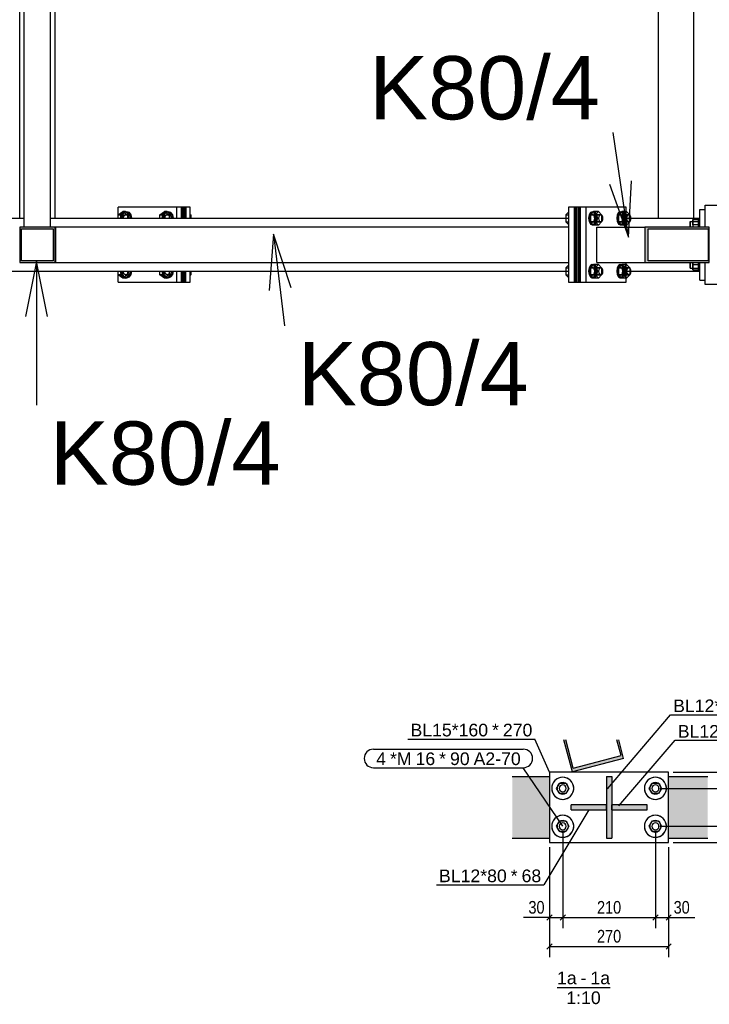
# Model space of a CAD drawing. Header units: millimetres. Extents: x -32861 to 254386, y 0 to 15445.
# Tile 54 of 67: x 195743 to 197306, y 44 to 2275. Entities that reach past the tile are written whole.
import ezdxf

# ---------------------------------------------------------------- set-up
doc = ezdxf.new("R2010")
doc.units = ezdxf.units.MM
doc.styles.add('Arial', font='ARIAL.TTF', dxfattribs={"height": 0.2})
doc.styles.add('Arial Narrow', font='ARIALN.TTF', dxfattribs={"height": 0.2})

# ---------------------------------------------------------------- blocks, each defined once
blk = doc.blocks.new('Unknown-26 - 34778')
at = {"color": 5}
blk.add_line((196960.8, 82.5), (197081.1, 82.5), dxfattribs=at)
at = {"color": 5, "style": 'Arial'}
for s, height, p in [('1a', 28.65, (196960.8, 90)), ('1a', 28.65, (197036.6, 90)), ('-', 28.7, (197014.3, 90)), ('1:10', 28.65, (196982, 45))]:
    blk.add_text(s, height=height, dxfattribs=at).set_placement(p)
blk = doc.blocks.new('Part-32143 - 31073')
at = {"color": 7}
for p, q in [((195743.3, 1825.3), (195743.3, 3845.3)), ((195823.3, 1825.3), (195823.3, 3845.3))]:
    blk.add_line(p, q, dxfattribs=at)
blk = doc.blocks.new('Bolt-31174 - 31073')
at = {"color": 7}
for p, q in [((196986.5, 1839.4), (196980.7, 1833.1)), ((196980.7, 1833.1), (196986.5, 1833.1)), ((196980.7, 1833.1), (196980.7, 1817.5)), ((197033.6, 1832.8), (197032.5, 1825.3)), ((197036.5, 1838.3), (197033.6, 1832.8)), ((197035.7, 1828.2), (197036.4, 1830.9)), ((197035.9, 1825.3), (197036.9, 1832.8)), ((197036.4, 1830.9), (197037.5, 1833)), ((197040.4, 1840.3), (197036.5, 1838.3)), ((197043.8, 1840.9), (197036.7, 1833.1)), ((197036.7, 1833.1), (197047.7, 1833.1)), ((197036.7, 1833.1), (197036.7, 1817.5)), ((197036.9, 1832.8), (197039.9, 1838.3)), ((197037.5, 1833), (197038.9, 1834.3)), ((197038.9, 1834.3), (197040.4, 1834.8)), ((197039.9, 1838.3), (197043.8, 1840.3)), ((197044.4, 1838.3), (197040.4, 1840.3)), ((197040.4, 1840.3), (197043.8, 1840.3)), ((197040.4, 1834.8), (197042, 1834.3)), ((197040.4, 1833.3), (197059.9, 1833.3)), ((197042, 1834.3), (197043.4, 1833)), ((197043.4, 1833), (197044.5, 1830.9)), ((197054.9, 1840.9), (197043.8, 1840.9)), ((197051, 1833.1), (197043.8, 1840.9)), ((197043.8, 1840.3), (197047.8, 1838.3)), ((197047.3, 1832.8), (197044.4, 1838.3)), ((197044.5, 1830.9), (197045.2, 1828.2)), ((197048.4, 1825.3), (197047.3, 1832.8)), ((197054.9, 1840.9), (197047.7, 1833.1)), ((197047.7, 1833.1), (197047.7, 1817.5)), ((197047.8, 1838.3), (197050.7, 1832.8)), ((197050.7, 1832.8), (197051.8, 1825.3)), ((197062, 1833.1), (197051, 1833.1)), ((197051, 1817.5), (197051, 1833.1)), ((197054.9, 1840.9), (197062, 1833.1)), ((197055.7, 1825.3), (197056.3, 1829.3)), ((197056.3, 1829.3), (197057.8, 1832.2)), ((197057.8, 1832.2), (197059.9, 1833.3)), ((197059.9, 1833.3), (197062.1, 1832.2)), ((197062, 1833.1), (197062, 1817.5)), ((197062.1, 1832.2), (197063.6, 1829.3)), ((197063.6, 1829.3), (197064.2, 1825.3)), ((197097.1, 1832.8), (197096, 1825.3)), ((197100, 1838.3), (197097.1, 1832.8)), ((197099.2, 1828.2), (197099.9, 1830.9)), ((197099.4, 1825.3), (197100.5, 1832.8)), ((197099.9, 1830.9), (197101, 1833)), ((197104, 1840.3), (197100, 1838.3)), ((197107.4, 1840.9), (197100.2, 1833.1)), ((197100.2, 1833.1), (197111.3, 1833.1)), ((197100.2, 1833.1), (197100.2, 1817.5)), ((197100.5, 1832.8), (197103.4, 1838.3)), ((197101, 1833), (197102.4, 1834.3)), ((197102.4, 1834.3), (197104, 1834.8)), ((197103.4, 1838.3), (197107.4, 1840.3)), ((197108, 1838.3), (197104, 1840.3)), ((197104, 1840.3), (197107.4, 1840.3)), ((197104, 1834.8), (197105.5, 1834.3)), ((197104, 1833.3), (197123.5, 1833.3)), ((197105.5, 1834.3), (197107, 1833)), ((197107, 1833), (197108.1, 1830.9)), ((197118.4, 1840.9), (197107.4, 1840.9)), ((197114.5, 1833.1), (197107.4, 1840.9)), ((197107.4, 1840.3), (197111.4, 1838.3)), ((197110.9, 1832.8), (197108, 1838.3)), ((197108.1, 1830.9), (197108.8, 1828.2)), ((197111.9, 1825.3), (197110.9, 1832.8)), ((197118.4, 1840.9), (197111.3, 1833.1)), ((197111.3, 1833.1), (197111.3, 1817.5)), ((197111.4, 1838.3), (197114.3, 1832.8)), ((197114.3, 1832.8), (197115.3, 1825.3)), ((197125.6, 1833.1), (197114.5, 1833.1)), ((197114.5, 1817.5), (197114.5, 1833.1)), ((197118.4, 1840.9), (197125.6, 1833.1)), ((197119.3, 1825.3), (197119.8, 1829.3)), ((197119.8, 1829.3), (197121.4, 1832.2)), ((197121.4, 1832.2), (197123.5, 1833.3)), ((197123.5, 1833.3), (197125.6, 1832.2)), ((197125.6, 1833.1), (197125.6, 1817.5)), ((197125.6, 1832.2), (197127.2, 1829.3)), ((197127.2, 1829.3), (197127.7, 1825.3)), ((196980.7, 1817.5), (196986.5, 1817.5)), ((196980.7, 1817.5), (196986.5, 1811.2)), ((197032.5, 1825.3), (197033.6, 1817.8)), ((197033.6, 1817.8), (197036.5, 1812.3)), ((197035.4, 1825.3), (197035.7, 1828.2)), ((197035.7, 1822.3), (197035.4, 1825.3)), ((197036.4, 1819.7), (197035.7, 1822.3)), ((197036.9, 1817.8), (197035.9, 1825.3)), ((197037.5, 1817.6), (197036.4, 1819.7)), ((197036.5, 1812.3), (197040.4, 1810.3)), ((197047.7, 1817.5), (197036.7, 1817.5)), ((197036.7, 1817.5), (197043.8, 1809.7)), ((197039.9, 1812.3), (197036.9, 1817.8)), ((197038.9, 1816.2), (197037.5, 1817.6)), ((197040.4, 1815.8), (197038.9, 1816.2)), ((197043.8, 1810.3), (197039.9, 1812.3)), ((197040.4, 1817.3), (197059.9, 1817.3)), ((197042, 1816.2), (197040.4, 1815.8)), ((197040.4, 1810.3), (197044.4, 1812.3)), ((197040.4, 1810.3), (197043.8, 1810.3)), ((197043.4, 1817.6), (197042, 1816.2)), ((197044.5, 1819.7), (197043.4, 1817.6)), ((197043.8, 1809.7), (197051, 1817.5)), ((197047.8, 1812.3), (197043.8, 1810.3)), ((197054.9, 1809.7), (197043.8, 1809.7)), ((197044.4, 1812.3), (197047.3, 1817.8)), ((197045.2, 1822.3), (197044.5, 1819.7)), ((197045.2, 1828.2), (197045.5, 1825.3)), ((197045.5, 1825.3), (197045.2, 1822.3)), ((197047.3, 1817.8), (197048.4, 1825.3)), ((197054.9, 1809.7), (197047.7, 1817.5)), ((197050.7, 1817.8), (197047.8, 1812.3)), ((197051.8, 1825.3), (197050.7, 1817.8)), ((197062, 1817.5), (197051, 1817.5)), ((197062, 1817.5), (197054.9, 1809.7)), ((197056.3, 1821.3), (197055.7, 1825.3)), ((197057.8, 1818.4), (197056.3, 1821.3)), ((197059.9, 1817.3), (197057.8, 1818.4)), ((197062.1, 1818.4), (197059.9, 1817.3)), ((197063.6, 1821.3), (197062.1, 1818.4)), ((197064.2, 1825.3), (197063.6, 1821.3)), ((197096, 1825.3), (197097.1, 1817.8)), ((197097.1, 1817.8), (197100, 1812.3)), ((197099, 1825.3), (197099.2, 1828.2)), ((197099.2, 1822.3), (197099, 1825.3)), ((197099.9, 1819.7), (197099.2, 1822.3)), ((197100.5, 1817.8), (197099.4, 1825.3)), ((197101, 1817.6), (197099.9, 1819.7)), ((197100, 1812.3), (197104, 1810.3)), ((197111.3, 1817.5), (197100.2, 1817.5)), ((197100.2, 1817.5), (197107.4, 1809.7)), ((197103.4, 1812.3), (197100.5, 1817.8)), ((197102.4, 1816.2), (197101, 1817.6)), ((197104, 1815.8), (197102.4, 1816.2)), ((197107.4, 1810.3), (197103.4, 1812.3)), ((197104, 1817.3), (197123.5, 1817.3)), ((197105.5, 1816.2), (197104, 1815.8)), ((197104, 1810.3), (197108, 1812.3)), ((197104, 1810.3), (197107.4, 1810.3)), ((197107, 1817.6), (197105.5, 1816.2)), ((197108.1, 1819.7), (197107, 1817.6)), ((197107.4, 1809.7), (197114.5, 1817.5)), ((197111.4, 1812.3), (197107.4, 1810.3)), ((197118.4, 1809.7), (197107.4, 1809.7)), ((197108, 1812.3), (197110.9, 1817.8)), ((197108.8, 1822.3), (197108.1, 1819.7)), ((197108.8, 1828.2), (197109, 1825.3)), ((197109, 1825.3), (197108.8, 1822.3)), ((197110.9, 1817.8), (197111.9, 1825.3)), ((197118.4, 1809.7), (197111.3, 1817.5)), ((197114.3, 1817.8), (197111.4, 1812.3)), ((197115.3, 1825.3), (197114.3, 1817.8)), ((197125.6, 1817.5), (197114.5, 1817.5)), ((197125.6, 1817.5), (197118.4, 1809.7)), ((197119.8, 1821.3), (197119.3, 1825.3)), ((197121.4, 1818.4), (197119.8, 1821.3)), ((197123.5, 1817.3), (197121.4, 1818.4)), ((197125.6, 1818.4), (197123.5, 1817.3)), ((197127.2, 1821.3), (197125.6, 1818.4)), ((197127.7, 1825.3), (197127.2, 1821.3)), ((196986.5, 1719.4), (196980.7, 1713.1)), ((197036.5, 1718.3), (197033.6, 1712.8)), ((197040.4, 1720.3), (197036.5, 1718.3)), ((197043.8, 1720.9), (197036.7, 1713.1)), ((197036.9, 1712.8), (197039.9, 1718.3)), ((197039.9, 1718.3), (197043.8, 1720.3)), ((197044.4, 1718.3), (197040.4, 1720.3)), ((197040.4, 1720.3), (197043.8, 1720.3)), ((197054.9, 1720.9), (197043.8, 1720.9)), ((197051, 1713.1), (197043.8, 1720.9)), ((197043.8, 1720.3), (197047.8, 1718.3)), ((197047.3, 1712.8), (197044.4, 1718.3)), ((197054.9, 1720.9), (197047.7, 1713.1)), ((197047.8, 1718.3), (197050.7, 1712.8)), ((197054.9, 1720.9), (197062, 1713.1)), ((197100, 1718.3), (197097.1, 1712.8)), ((197104, 1720.3), (197100, 1718.3)), ((197107.4, 1720.9), (197100.2, 1713.1)), ((197100.5, 1712.8), (197103.4, 1718.3)), ((197103.4, 1718.3), (197107.4, 1720.3)), ((197108, 1718.3), (197104, 1720.3)), ((197104, 1720.3), (197107.4, 1720.3)), ((197118.4, 1720.9), (197107.4, 1720.9)), ((197114.5, 1713.1), (197107.4, 1720.9)), ((197107.4, 1720.3), (197111.4, 1718.3)), ((197110.9, 1712.8), (197108, 1718.3)), ((197118.4, 1720.9), (197111.3, 1713.1)), ((197111.4, 1718.3), (197114.3, 1712.8)), ((197118.4, 1720.9), (197125.6, 1713.1)), ((196980.7, 1713.1), (196986.5, 1713.1)), ((196980.7, 1713.1), (196980.7, 1697.5)), ((196980.7, 1697.5), (196986.5, 1697.5)), ((196980.7, 1697.5), (196986.5, 1691.2)), ((197033.6, 1712.8), (197032.5, 1705.3)), ((197032.5, 1705.3), (197033.6, 1697.8)), ((197033.6, 1697.8), (197036.5, 1692.3)), ((197035.4, 1705.3), (197035.7, 1708.2)), ((197035.7, 1702.3), (197035.4, 1705.3)), ((197035.7, 1708.2), (197036.4, 1710.9)), ((197036.4, 1699.7), (197035.7, 1702.3)), ((197035.9, 1705.3), (197036.9, 1712.8)), ((197036.9, 1697.8), (197035.9, 1705.3)), ((197036.4, 1710.9), (197037.5, 1713)), ((197037.5, 1697.6), (197036.4, 1699.7)), ((197036.7, 1713.1), (197047.7, 1713.1)), ((197036.7, 1713.1), (197036.7, 1697.5)), ((197047.7, 1697.5), (197036.7, 1697.5)), ((197036.7, 1697.5), (197043.8, 1689.7)), ((197039.9, 1692.3), (197036.9, 1697.8)), ((197037.5, 1713), (197038.9, 1714.3)), ((197038.9, 1696.2), (197037.5, 1697.6)), ((197038.9, 1714.3), (197040.4, 1714.8)), ((197040.4, 1695.8), (197038.9, 1696.2)), ((197040.4, 1714.8), (197042, 1714.3)), ((197040.4, 1713.3), (197059.9, 1713.3)), ((197040.4, 1697.3), (197059.9, 1697.3)), ((197042, 1696.2), (197040.4, 1695.8)), ((197042, 1714.3), (197043.4, 1713)), ((197043.4, 1697.6), (197042, 1696.2)), ((197043.4, 1713), (197044.5, 1710.9)), ((197044.5, 1699.7), (197043.4, 1697.6)), ((197043.8, 1689.7), (197051, 1697.5)), ((197044.4, 1692.3), (197047.3, 1697.8)), ((197044.5, 1710.9), (197045.2, 1708.2)), ((197045.2, 1702.3), (197044.5, 1699.7)), ((197045.2, 1708.2), (197045.5, 1705.3)), ((197045.5, 1705.3), (197045.2, 1702.3)), ((197048.4, 1705.3), (197047.3, 1712.8)), ((197047.3, 1697.8), (197048.4, 1705.3)), ((197047.7, 1713.1), (197047.7, 1697.5)), ((197054.9, 1689.7), (197047.7, 1697.5)), ((197050.7, 1697.8), (197047.8, 1692.3)), ((197050.7, 1712.8), (197051.8, 1705.3)), ((197051.8, 1705.3), (197050.7, 1697.8)), ((197062, 1713.1), (197051, 1713.1)), ((197051, 1697.5), (197051, 1713.1)), ((197062, 1697.5), (197051, 1697.5)), ((197062, 1697.5), (197054.9, 1689.7)), ((197055.7, 1705.3), (197056.3, 1709.3)), ((197056.3, 1701.3), (197055.7, 1705.3)), ((197056.3, 1709.3), (197057.8, 1712.2)), ((197057.8, 1698.4), (197056.3, 1701.3)), ((197057.8, 1712.2), (197059.9, 1713.3)), ((197059.9, 1697.3), (197057.8, 1698.4)), ((197059.9, 1713.3), (197062.1, 1712.2)), ((197062.1, 1698.4), (197059.9, 1697.3)), ((197062, 1713.1), (197062, 1697.5)), ((197062.1, 1712.2), (197063.6, 1709.3)), ((197063.6, 1701.3), (197062.1, 1698.4)), ((197063.6, 1709.3), (197064.2, 1705.3)), ((197064.2, 1705.3), (197063.6, 1701.3)), ((197097.1, 1712.8), (197096, 1705.3)), ((197096, 1705.3), (197097.1, 1697.8)), ((197097.1, 1697.8), (197100, 1692.3)), ((197099, 1705.3), (197099.2, 1708.2)), ((197099.2, 1702.3), (197099, 1705.3)), ((197099.2, 1708.2), (197099.9, 1710.9)), ((197099.9, 1699.7), (197099.2, 1702.3)), ((197099.4, 1705.3), (197100.5, 1712.8)), ((197100.5, 1697.8), (197099.4, 1705.3)), ((197099.9, 1710.9), (197101, 1713)), ((197101, 1697.6), (197099.9, 1699.7)), ((197100.2, 1713.1), (197111.3, 1713.1)), ((197100.2, 1713.1), (197100.2, 1697.5)), ((197111.3, 1697.5), (197100.2, 1697.5)), ((197100.2, 1697.5), (197107.4, 1689.7)), ((197103.4, 1692.3), (197100.5, 1697.8)), ((197101, 1713), (197102.4, 1714.3)), ((197102.4, 1696.2), (197101, 1697.6)), ((197102.4, 1714.3), (197104, 1714.8)), ((197104, 1695.8), (197102.4, 1696.2)), ((197104, 1714.8), (197105.5, 1714.3)), ((197104, 1713.3), (197123.5, 1713.3)), ((197104, 1697.3), (197123.5, 1697.3)), ((197105.5, 1696.2), (197104, 1695.8)), ((197105.5, 1714.3), (197107, 1713)), ((197107, 1697.6), (197105.5, 1696.2)), ((197107, 1713), (197108.1, 1710.9)), ((197108.1, 1699.7), (197107, 1697.6)), ((197107.4, 1689.7), (197114.5, 1697.5)), ((197108, 1692.3), (197110.9, 1697.8)), ((197108.1, 1710.9), (197108.8, 1708.2)), ((197108.8, 1702.3), (197108.1, 1699.7)), ((197108.8, 1708.2), (197109, 1705.3)), ((197109, 1705.3), (197108.8, 1702.3)), ((197111.9, 1705.3), (197110.9, 1712.8)), ((197110.9, 1697.8), (197111.9, 1705.3)), ((197111.3, 1713.1), (197111.3, 1697.5)), ((197118.4, 1689.7), (197111.3, 1697.5)), ((197114.3, 1697.8), (197111.4, 1692.3)), ((197114.3, 1712.8), (197115.3, 1705.3)), ((197115.3, 1705.3), (197114.3, 1697.8)), ((197125.6, 1713.1), (197114.5, 1713.1)), ((197114.5, 1697.5), (197114.5, 1713.1)), ((197125.6, 1697.5), (197114.5, 1697.5)), ((197125.6, 1697.5), (197118.4, 1689.7)), ((197119.3, 1705.3), (197119.8, 1709.3)), ((197119.8, 1701.3), (197119.3, 1705.3)), ((197119.8, 1709.3), (197121.4, 1712.2)), ((197121.4, 1698.4), (197119.8, 1701.3)), ((197121.4, 1712.2), (197123.5, 1713.3)), ((197123.5, 1697.3), (197121.4, 1698.4)), ((197123.5, 1713.3), (197125.6, 1712.2)), ((197125.6, 1698.4), (197123.5, 1697.3)), ((197125.6, 1713.1), (197125.6, 1697.5)), ((197125.6, 1712.2), (197127.2, 1709.3)), ((197127.2, 1701.3), (197125.6, 1698.4)), ((197127.2, 1709.3), (197127.7, 1705.3)), ((197127.7, 1705.3), (197127.2, 1701.3)), ((197036.5, 1692.3), (197040.4, 1690.3)), ((197043.8, 1690.3), (197039.9, 1692.3)), ((197040.4, 1690.3), (197044.4, 1692.3)), ((197040.4, 1690.3), (197043.8, 1690.3)), ((197047.8, 1692.3), (197043.8, 1690.3)), ((197054.9, 1689.7), (197043.8, 1689.7)), ((197100, 1692.3), (197104, 1690.3)), ((197107.4, 1690.3), (197103.4, 1692.3)), ((197104, 1690.3), (197108, 1692.3)), ((197104, 1690.3), (197107.4, 1690.3)), ((197111.4, 1692.3), (197107.4, 1690.3)), ((197118.4, 1689.7), (197107.4, 1689.7))]:
    blk.add_line(p, q, dxfattribs=at)
blk = doc.blocks.new('Part-31194 - 31073')
at = {"color": 7}
for p, q in [((197117.2, 1850.3), (197013.6, 1850.3)), ((197013.6, 1850.3), (197013.6, 1680.3)), ((197027.2, 1680.3), (197027.2, 1850.3)), ((197117.2, 1805.3), (197117.2, 1850.3)), ((197117.2, 1680.3), (197117.2, 1725.3)), ((197013.6, 1680.3), (197117.2, 1680.3))]:
    blk.add_line(p, q, dxfattribs=at)
blk = doc.blocks.new('Part-31197 - 31073')
at = {"color": 7}
for p, q in [((197000.1, 1850.3), (196986.5, 1850.3)), ((196986.5, 1850.3), (196986.5, 1680.3)), ((197000.1, 1680.3), (197000.1, 1850.3)), ((196986.5, 1680.3), (197000.1, 1680.3))]:
    blk.add_line(p, q, dxfattribs=at)
blk = doc.blocks.new('Part-31203 - 31073')
h = blk.add_hatch(color=6)
h.paths.add_polyline_path([(197305.5, 1805.3), (197159.8, 1805.3), (197159.8, 1725.3), (197305.5, 1725.3)])
h.paths.add_polyline_path([(197167.4, 1729.3), (197167.4, 1801.3), (197303.3, 1801.3), (197303.3, 1729.3)])
at = {"color": 7}
for p, q in [((197051, 1725.3), (197051, 1805.3)), ((197051, 1805.3), (197159.8, 1805.3)), ((197305.5, 1805.3), (197159.8, 1805.3)), ((197159.8, 1805.3), (197159.8, 1725.3)), ((197167.4, 1729.3), (197167.4, 1801.3)), ((197167.4, 1801.3), (197303.3, 1801.3)), ((197303.3, 1801.3), (197303.3, 1729.3)), ((197305.5, 1725.3), (197305.5, 1805.3)), ((197305.5, 1805.3), (197305.5, 1805.3)), ((197305.5, 1725.3), (197305.5, 1805.3)), ((197051, 1725.3), (197159.8, 1725.3)), ((197159.8, 1725.3), (197305.5, 1725.3)), ((197303.3, 1729.3), (197167.4, 1729.3)), ((197305.5, 1725.3), (197305.5, 1725.3))]:
    blk.add_line(p, q, dxfattribs=at)
blk = doc.blocks.new('Part-31870 - 31073')
h = blk.add_hatch(color=6)
h.paths.add_polyline_path([(195813.3, 2779.4), (195753.3, 2779.4), (195753.3, 2691.5), (195813.3, 2691.5)])
h.paths.add_polyline_path([(195757.3, 2697.4), (195757.3, 2773.5), (195809.3, 2773.5), (195809.3, 2697.4)])
at = {"color": 7}
for p, q in [((195753.3, 2691.5), (195753.3, 2779.4)), ((195813.3, 2779.4), (195753.3, 2779.4)), ((195757.3, 2697.4), (195757.3, 2773.5)), ((195757.3, 2773.5), (195809.3, 2773.5)), ((195809.3, 2773.5), (195809.3, 2697.4)), ((195813.3, 2691.5), (195813.3, 2779.4)), ((195753.3, 1806.3), (195753.3, 2691.5)), ((195753.3, 2691.5), (195813.3, 2691.5)), ((195809.3, 2697.4), (195757.3, 2697.4)), ((195813.3, 1806.3), (195813.3, 2691.5)), ((195753.3, 1806.3), (195813.3, 1806.3))]:
    blk.add_line(p, q, dxfattribs=at)
blk = doc.blocks.new('Part-31251 - 31073')
at = {"color": 7}
for p, q in [((197296.9, 1855.3), (197476.9, 1855.3)), ((197296.9, 1805.3), (197296.9, 1855.3)), ((197476.9, 1855.3), (197477.1, 1855.3)), ((197476.9, 1805.3), (197476.9, 1855.3)), ((197477.1, 1805.3), (197477.1, 1855.3)), ((197296.9, 1675.3), (197296.9, 1725.3)), ((197476.9, 1675.3), (197476.9, 1725.3)), ((197477.1, 1675.3), (197477.1, 1725.3)), ((197476.9, 1675.3), (197296.9, 1675.3)), ((197476.9, 1675.3), (197477.1, 1675.3))]:
    blk.add_line(p, q, dxfattribs=at)
blk = doc.blocks.new('Part-31330 - 31073')
at = {"color": 7}
for p, q in [((197004.3, 1850.3), (197000.1, 1850.3)), ((197000.1, 1850.3), (197000.1, 1680.3)), ((197004.3, 1680.3), (197004.3, 1850.3)), ((197000.1, 1680.3), (197004.3, 1680.3))]:
    blk.add_line(p, q, dxfattribs=at)
blk = doc.blocks.new('Part-31345 - 31073')
at = {"color": 7}
for p, q in [((197008.5, 1850.3), (197004.3, 1850.3)), ((197004.3, 1850.3), (197004.3, 1680.3)), ((197008.5, 1680.3), (197008.5, 1850.3)), ((197004.3, 1680.3), (197008.5, 1680.3))]:
    blk.add_line(p, q, dxfattribs=at)
blk = doc.blocks.new('Part-31350 - 31073')
at = {"color": 7}
for p, q in [((197013.6, 1850.3), (197008.5, 1850.3)), ((197008.5, 1850.3), (197008.5, 1680.3)), ((197012.8, 1680.3), (197012.8, 1850.3)), ((197008.5, 1680.3), (197013.6, 1680.3))]:
    blk.add_line(p, q, dxfattribs=at)
blk = doc.blocks.new('Part-31395 - 31073')
at = {"color": 7}
for p, q in [((196112.7, 1850.3), (196109.6, 1850.3)), ((196109.6, 1825.3), (196109.6, 1850.3)), ((196112.7, 1825.3), (196112.7, 1850.3)), ((196109.6, 1680.3), (196109.6, 1705.3)), ((196112.7, 1680.3), (196112.7, 1705.3)), ((196109.6, 1680.3), (196112.7, 1680.3))]:
    blk.add_line(p, q, dxfattribs=at)
blk = doc.blocks.new('Part-31425 - 31073')
at = {"color": 7}
for p, q in [((196118.9, 1850.3), (196115.8, 1850.3)), ((196115.8, 1825.3), (196115.8, 1850.3)), ((196118.9, 1825.3), (196118.9, 1850.3)), ((196115.8, 1680.3), (196115.8, 1705.3)), ((196118.9, 1680.3), (196118.9, 1705.3)), ((196115.8, 1680.3), (196118.9, 1680.3))]:
    blk.add_line(p, q, dxfattribs=at)
blk = doc.blocks.new('Part-31430 - 31073')
at = {"color": 7}
for p, q in [((196115.8, 1850.3), (196112.7, 1850.3)), ((196112.7, 1825.3), (196112.7, 1850.3)), ((196115.8, 1825.3), (196115.8, 1850.3)), ((196112.7, 1680.3), (196112.7, 1705.3)), ((196115.8, 1680.3), (196115.8, 1705.3)), ((196112.7, 1680.3), (196115.8, 1680.3))]:
    blk.add_line(p, q, dxfattribs=at)
blk = doc.blocks.new('Part-31531 - 31073')
at = {"color": 7}
for p, q in [((196986.5, 1805.3), (195824.3, 1805.3)), ((195824.3, 1805.3), (195824.3, 1725.3)), ((195824.3, 1725.3), (196986.5, 1725.3))]:
    blk.add_line(p, q, dxfattribs=at)
blk = doc.blocks.new('Part-31692 - 31073')
at = {"color": 7}
for p, q in [((197284.2, 1845.3), (197296.9, 1845.3)), ((197284.2, 1805.3), (197284.2, 1845.3)), ((197284.2, 1685.3), (197284.2, 1725.3)), ((197284.2, 1685.3), (197296.9, 1685.3))]:
    blk.add_line(p, q, dxfattribs=at)
blk = doc.blocks.new('Bolt-31700 - 31073')
at = {"color": 7}
for p, q in [((197262.6, 1814.3), (197262.5, 1810.3)), ((197262.5, 1810.3), (197262.6, 1806.3)), ((197262.7, 1817.2), (197262.6, 1818.3)), ((197262.6, 1818.3), (197262.6, 1817.2)), ((197262.6, 1818.3), (197284.2, 1818.3)), ((197262.6, 1817.2), (197262.6, 1814.3)), ((197262.7, 1814.3), (197262.7, 1817.2)), ((197262.7, 1810.3), (197262.7, 1814.3)), ((197262.7, 1806.3), (197262.7, 1810.3)), ((197268.5, 1810.3), (197268.6, 1822.3)), ((197281.8, 1810.3), (197268.5, 1810.3)), ((197268.5, 1810.3), (197268.5, 1805.3)), ((197268.6, 1822.3), (197268.7, 1822.3)), ((197268.6, 1822.3), (197281.7, 1822.3)), ((197268.7, 1822.3), (197268.8, 1810.3)), ((197268.8, 1810.3), (197268.8, 1805.3)), ((197281.6, 1825.3), (197281.5, 1823.3)), ((197281.5, 1823.3), (197281.5, 1817.8)), ((197281.5, 1810.3), (197281.6, 1822.3)), ((197281.5, 1817.8), (197281.5, 1810.3)), ((197281.5, 1810.3), (197281.5, 1805.3)), ((197281.5, 1805.3), (197281.5, 1810.3)), ((197281.7, 1823.3), (197281.6, 1825.3)), ((197281.6, 1825.3), (197284.2, 1825.3)), ((197281.8, 1817.8), (197281.7, 1823.3)), ((197281.7, 1822.3), (197281.8, 1810.3)), ((197281.8, 1810.3), (197281.8, 1817.8)), ((197281.8, 1805.3), (197281.8, 1810.3)), ((197281.8, 1810.3), (197281.8, 1805.3)), ((197262.6, 1806.3), (197262.6, 1805.3)), ((197262.7, 1805.3), (197262.7, 1806.3)), ((197262.6, 1724.3), (197262.5, 1720.3)), ((197262.5, 1720.3), (197262.6, 1716.3)), ((197262.6, 1724.3), (197262.6, 1725.3)), ((197262.7, 1724.3), (197262.7, 1725.3)), ((197262.7, 1720.3), (197262.7, 1724.3)), ((197262.7, 1716.3), (197262.7, 1720.3)), ((197268.5, 1720.3), (197268.5, 1725.3)), ((197268.5, 1720.3), (197281.8, 1720.3)), ((197268.6, 1708.3), (197268.5, 1720.3)), ((197268.8, 1720.3), (197268.7, 1708.3)), ((197268.8, 1725.3), (197268.8, 1720.3)), ((197281.5, 1725.3), (197281.5, 1720.3)), ((197281.5, 1720.3), (197281.5, 1725.3)), ((197281.5, 1720.3), (197281.5, 1712.8)), ((197281.6, 1708.3), (197281.5, 1720.3)), ((197281.8, 1720.3), (197281.7, 1708.3)), ((197281.8, 1720.3), (197281.8, 1725.3)), ((197281.8, 1725.3), (197281.8, 1720.3)), ((197281.8, 1712.8), (197281.8, 1720.3)), ((197262.6, 1716.3), (197262.6, 1713.4)), ((197262.6, 1713.4), (197262.6, 1712.3)), ((197262.6, 1712.3), (197262.7, 1713.4)), ((197262.6, 1712.3), (197284.2, 1712.3)), ((197262.7, 1713.4), (197262.7, 1716.3)), ((197268.7, 1708.3), (197268.6, 1708.3)), ((197268.6, 1708.3), (197281.7, 1708.3)), ((197281.5, 1712.8), (197281.5, 1707.3)), ((197281.5, 1707.3), (197281.6, 1705.3)), ((197281.6, 1705.3), (197281.7, 1707.3)), ((197281.6, 1705.3), (197284.2, 1705.3)), ((197281.7, 1707.3), (197281.8, 1712.8))]:
    blk.add_line(p, q, dxfattribs=at)
blk = doc.blocks.new('Part-31704 - 31073')
at = {"color": 7}
for p, q in [((196109.6, 1850.3), (195966.3, 1850.3)), ((195966.3, 1825.3), (195966.3, 1850.3)), ((196099.6, 1825.3), (196099.6, 1850.3)), ((196109.6, 1825.3), (196109.6, 1850.3)), ((195966.3, 1680.3), (195966.3, 1705.3)), ((196099.6, 1680.3), (196099.6, 1705.3)), ((196109.6, 1680.3), (196109.6, 1705.3)), ((195966.3, 1680.3), (196109.6, 1680.3))]:
    blk.add_line(p, q, dxfattribs=at)
blk = doc.blocks.new('Part-31707 - 31073')
at = {"color": 7}
for p, q in [((196129.4, 1850.3), (196118.9, 1850.3)), ((196119.5, 1850.3), (196119.5, 1825.3)), ((196129.4, 1825.3), (196129.4, 1850.3)), ((196119.5, 1680.3), (196119.5, 1705.3)), ((196129.4, 1680.3), (196129.4, 1705.3)), ((196118.9, 1680.3), (196129.4, 1680.3))]:
    blk.add_line(p, q, dxfattribs=at)
blk = doc.blocks.new('Bolt-31708 - 31073')
at = {"color": 7}
for p, q in [((195966.6, 1833.1), (195977.2, 1840.9)), ((195966.6, 1833.1), (195972.8, 1833.1)), ((195966.6, 1825.3), (195966.6, 1833.1)), ((195971.6, 1825.3), (195973.2, 1832.8)), ((195972.8, 1833.1), (195983.4, 1840.9)), ((195972.8, 1825.3), (195972.8, 1833.1)), ((195973.2, 1832.8), (195977.5, 1838.3)), ((195975.7, 1832.8), (195974.1, 1825.3)), ((195980, 1838.3), (195975.7, 1832.8)), ((195977.1, 1825.3), (195978, 1829.3)), ((195983.4, 1840.9), (195977.2, 1840.9)), ((195977.2, 1840.9), (195987.8, 1833.1)), ((195977.5, 1838.3), (195983.4, 1840.3)), ((195978, 1829.3), (195980.3, 1832.2)), ((195978.8, 1828.2), (195979.9, 1830.9)), ((195979.9, 1830.9), (195981.5, 1833)), ((195985.9, 1840.3), (195980, 1838.3)), ((195980.3, 1832.2), (195983.4, 1833.3)), ((195981.5, 1833), (195983.6, 1834.3)), ((195983.4, 1840.9), (195994, 1833.1)), ((195983.4, 1840.3), (195989.3, 1838.3)), ((195983.4, 1840.3), (195985.9, 1840.3)), ((195983.4, 1833.3), (195986.5, 1832.2)), ((195983.4, 1833.3), (195985.9, 1833.3)), ((195983.6, 1834.3), (195985.9, 1834.8)), ((195991.8, 1838.3), (195985.9, 1840.3)), ((195985.9, 1834.8), (195988.2, 1834.3)), ((195986.5, 1832.2), (195988.8, 1829.3)), ((195987.8, 1833.1), (195994, 1833.1)), ((195987.8, 1833.1), (195987.8, 1825.3)), ((195988.2, 1834.3), (195990.3, 1833)), ((195988.8, 1829.3), (195989.7, 1825.3)), ((195989.3, 1838.3), (195993.6, 1832.8)), ((195990.3, 1833), (195991.9, 1830.9)), ((195996.1, 1832.8), (195991.8, 1838.3)), ((195991.9, 1830.9), (195993, 1828.2)), ((195993.6, 1832.8), (195995.2, 1825.3)), ((195994, 1833.1), (195994, 1825.3)), ((195997.7, 1825.3), (195996.1, 1832.8)), ((196060.8, 1833.1), (196071.3, 1840.9)), ((196060.8, 1833.1), (196067, 1833.1)), ((196060.8, 1825.3), (196060.8, 1833.1)), ((196065.8, 1825.3), (196067.4, 1832.8)), ((196067, 1833.1), (196077.5, 1840.9)), ((196067, 1825.3), (196067, 1833.1)), ((196067.4, 1832.8), (196071.7, 1838.3)), ((196069.8, 1832.8), (196068.3, 1825.3)), ((196074.1, 1838.3), (196069.8, 1832.8)), ((196077.5, 1840.9), (196071.3, 1840.9)), ((196071.3, 1840.9), (196081.9, 1833.1)), ((196071.3, 1825.3), (196072.1, 1829.3)), ((196071.7, 1838.3), (196077.5, 1840.3)), ((196072.1, 1829.3), (196074.4, 1832.2)), ((196072.9, 1828.2), (196074, 1830.9)), ((196074, 1830.9), (196075.6, 1833)), ((196080, 1840.3), (196074.1, 1838.3)), ((196074.4, 1832.2), (196077.5, 1833.3)), ((196075.6, 1833), (196077.7, 1834.3)), ((196077.5, 1840.9), (196088.1, 1833.1)), ((196077.5, 1840.3), (196083.4, 1838.3)), ((196077.5, 1840.3), (196080, 1840.3)), ((196077.5, 1833.3), (196080.7, 1832.2)), ((196077.5, 1833.3), (196080, 1833.3)), ((196077.7, 1834.3), (196080, 1834.8)), ((196085.9, 1838.3), (196080, 1840.3)), ((196080, 1834.8), (196082.3, 1834.3)), ((196080.7, 1832.2), (196083, 1829.3)), ((196081.9, 1833.1), (196088.1, 1833.1)), ((196081.9, 1833.1), (196081.9, 1825.3)), ((196082.3, 1834.3), (196084.4, 1833)), ((196083, 1829.3), (196083.8, 1825.3)), ((196083.4, 1838.3), (196087.7, 1832.8)), ((196084.4, 1833), (196086.1, 1830.9)), ((196090.2, 1832.8), (196085.9, 1838.3)), ((196086.1, 1830.9), (196087.1, 1828.2)), ((196087.7, 1832.8), (196089.3, 1825.3)), ((196088.1, 1833.1), (196088.1, 1825.3)), ((196091.8, 1825.3), (196090.2, 1832.8)), ((196129.4, 1834.2), (196130.9, 1833.1)), ((196129.4, 1833.1), (196130.9, 1833.1)), ((196129.5, 1829.3), (196129.4, 1829.4)), ((196130.3, 1825.3), (196129.5, 1829.3)), ((196130.9, 1833.1), (196130.9, 1825.3)), ((195978.4, 1825.3), (195978.8, 1828.2)), ((195993, 1828.2), (195993.3, 1825.3)), ((196072.6, 1825.3), (196072.9, 1828.2)), ((196087.1, 1828.2), (196087.5, 1825.3)), ((195966.6, 1697.5), (195966.6, 1705.3)), ((195972.8, 1697.5), (195966.6, 1697.5)), ((195977.2, 1689.7), (195966.6, 1697.5)), ((195973.2, 1697.8), (195971.6, 1705.3)), ((195972.8, 1705.3), (195972.8, 1697.5)), ((195972.8, 1697.5), (195983.4, 1689.7)), ((195977.5, 1692.3), (195973.2, 1697.8)), ((195974.1, 1705.3), (195975.7, 1697.8)), ((195975.7, 1697.8), (195980, 1692.3)), ((195978, 1701.3), (195977.1, 1705.3)), ((195987.8, 1697.5), (195977.2, 1689.7)), ((195980.3, 1698.4), (195978, 1701.3)), ((195978.8, 1702.3), (195978.4, 1705.3)), ((195979.9, 1699.7), (195978.8, 1702.3)), ((195981.5, 1697.6), (195979.9, 1699.7)), ((195983.4, 1697.3), (195980.3, 1698.4)), ((195983.6, 1696.2), (195981.5, 1697.6)), ((195986.5, 1698.4), (195983.4, 1697.3)), ((195994, 1697.5), (195983.4, 1689.7)), ((195983.4, 1697.3), (195985.9, 1697.3)), ((195985.9, 1695.8), (195983.6, 1696.2)), ((195988.2, 1696.2), (195985.9, 1695.8)), ((195988.8, 1701.3), (195986.5, 1698.4)), ((195987.8, 1705.3), (195987.8, 1697.5)), ((195987.8, 1697.5), (195994, 1697.5)), ((195990.3, 1697.6), (195988.2, 1696.2)), ((195989.7, 1705.3), (195988.8, 1701.3)), ((195993.6, 1697.8), (195989.3, 1692.3)), ((195991.9, 1699.7), (195990.3, 1697.6)), ((195991.8, 1692.3), (195996.1, 1697.8)), ((195993, 1702.3), (195991.9, 1699.7)), ((195993.3, 1705.3), (195993, 1702.3)), ((195995.2, 1705.3), (195993.6, 1697.8)), ((195994, 1705.3), (195994, 1697.5)), ((195996.1, 1697.8), (195997.7, 1705.3)), ((196060.8, 1697.5), (196060.8, 1705.3)), ((196067, 1697.5), (196060.8, 1697.5)), ((196071.3, 1689.7), (196060.8, 1697.5)), ((196067.4, 1697.8), (196065.8, 1705.3)), ((196067, 1705.3), (196067, 1697.5)), ((196067, 1697.5), (196077.5, 1689.7)), ((196071.7, 1692.3), (196067.4, 1697.8)), ((196068.3, 1705.3), (196069.8, 1697.8)), ((196069.8, 1697.8), (196074.1, 1692.3)), ((196072.1, 1701.3), (196071.3, 1705.3)), ((196081.9, 1697.5), (196071.3, 1689.7)), ((196074.4, 1698.4), (196072.1, 1701.3)), ((196072.9, 1702.3), (196072.6, 1705.3)), ((196074, 1699.7), (196072.9, 1702.3)), ((196075.6, 1697.6), (196074, 1699.7)), ((196077.5, 1697.3), (196074.4, 1698.4)), ((196077.7, 1696.2), (196075.6, 1697.6)), ((196080.7, 1698.4), (196077.5, 1697.3)), ((196088.1, 1697.5), (196077.5, 1689.7)), ((196077.5, 1697.3), (196080, 1697.3)), ((196080, 1695.8), (196077.7, 1696.2)), ((196082.3, 1696.2), (196080, 1695.8)), ((196083, 1701.3), (196080.7, 1698.4)), ((196081.9, 1705.3), (196081.9, 1697.5)), ((196081.9, 1697.5), (196088.1, 1697.5)), ((196084.4, 1697.6), (196082.3, 1696.2)), ((196083.8, 1705.3), (196083, 1701.3)), ((196087.7, 1697.8), (196083.4, 1692.3)), ((196086.1, 1699.7), (196084.4, 1697.6)), ((196085.9, 1692.3), (196090.2, 1697.8)), ((196087.1, 1702.3), (196086.1, 1699.7)), ((196087.5, 1705.3), (196087.1, 1702.3)), ((196089.3, 1705.3), (196087.7, 1697.8)), ((196088.1, 1705.3), (196088.1, 1697.5)), ((196090.2, 1697.8), (196091.8, 1705.3)), ((196129.4, 1701.2), (196129.5, 1701.3)), ((196130.9, 1697.5), (196129.4, 1696.4)), ((196129.4, 1697.5), (196130.9, 1697.5)), ((196129.5, 1701.3), (196130.3, 1705.3)), ((196130.9, 1705.3), (196130.9, 1697.5)), ((195983.4, 1689.7), (195977.2, 1689.7)), ((195983.4, 1690.3), (195977.5, 1692.3)), ((195980, 1692.3), (195985.9, 1690.3)), ((195989.3, 1692.3), (195983.4, 1690.3)), ((195983.4, 1690.3), (195985.9, 1690.3)), ((195985.9, 1690.3), (195991.8, 1692.3)), ((196077.5, 1689.7), (196071.3, 1689.7)), ((196077.5, 1690.3), (196071.7, 1692.3)), ((196074.1, 1692.3), (196080, 1690.3)), ((196083.4, 1692.3), (196077.5, 1690.3)), ((196077.5, 1690.3), (196080, 1690.3)), ((196080, 1690.3), (196085.9, 1692.3))]:
    blk.add_line(p, q, dxfattribs=at)
blk = doc.blocks.new('Part-31738 - 31073')
at = {"color": 7}
for p, q in [((194211.8, 1825.3), (195753.3, 1825.3)), ((195813.3, 1825.3), (196986.5, 1825.3)), ((197117.2, 1825.3), (197284.2, 1825.3)), ((193048, 1705.3), (196986.5, 1705.3)), ((197117.2, 1705.3), (197284.2, 1705.3))]:
    blk.add_line(p, q, dxfattribs=at)
blk = doc.blocks.new('Part-31771 - 31073')
at = {"color": 7}
for p, q in [((197191.1, 1825.3), (197191.1, 3845.3)), ((197271.1, 1825.3), (197271.1, 3845.3))]:
    blk.add_line(p, q, dxfattribs=at)
blk = doc.blocks.new('Part-32065 - 31073')
h = blk.add_hatch(color=6)
h.paths.add_polyline_path([(195823.3, 1805.3), (195743.3, 1805.3), (195743.3, 1725.3), (195823.3, 1725.3)])
h.paths.add_polyline_path([(195747.3, 1729.3), (195747.3, 1801.3), (195819.3, 1801.3), (195819.3, 1729.3)])
at = {"color": 7}
for p, q in [((195823.3, 1805.3), (195743.3, 1805.3)), ((195743.3, 1805.3), (195743.3, 1725.3)), ((195747.3, 1729.3), (195747.3, 1801.3)), ((195747.3, 1801.3), (195819.3, 1801.3)), ((195819.3, 1801.3), (195819.3, 1729.3)), ((195823.3, 1725.3), (195823.3, 1805.3)), ((195743.3, 1725.3), (195823.3, 1725.3)), ((195819.3, 1729.3), (195747.3, 1729.3))]:
    blk.add_line(p, q, dxfattribs=at)
blk = doc.blocks.new('Part-34784 - 34778')
for points in [[(196943.8, 420.8), (196943.8, 560.8), (196859.2, 560.8), (196859.2, 420.8)], [(197302.3, 420.8), (197302.3, 560.8), (197213.8, 560.8), (197213.8, 420.8)]]:
    blk.add_hatch(color=96).paths.add_polyline_path(points)
at = {"color": 96}
for p, q in [((196859.2, 560.8), (196943.8, 560.8)), ((197213.8, 560.8), (197302.3, 560.8)), ((196859.2, 420.8), (196943.8, 420.8)), ((197213.8, 420.8), (197302.3, 420.8))]:
    blk.add_line(p, q, dxfattribs=at)
blk = doc.blocks.new('Part-34819 - 34778')
blk.add_hatch(color=6).paths.add_polyline_path([(197164.8, 484.8), (197164.8, 496.8), (197084.8, 496.8), (197084.8, 484.8)])
at = {"color": 7}
for p, q in [((197084.8, 484.8), (197084.8, 496.8)), ((197164.8, 496.8), (197084.8, 496.8)), ((197164.8, 484.8), (197164.8, 496.8)), ((197084.8, 484.8), (197164.8, 484.8))]:
    blk.add_line(p, q, dxfattribs=at)
blk = doc.blocks.new('Part-34824 - 34778')
blk.add_hatch(color=6).paths.add_polyline_path([(197072.8, 484.8), (197072.8, 496.8), (196992.8, 496.8), (196992.8, 484.8)])
at = {"color": 7}
for p, q in [((196992.8, 484.8), (196992.8, 496.8)), ((197072.8, 496.8), (196992.8, 496.8)), ((197072.8, 484.8), (197072.8, 496.8)), ((196992.8, 484.8), (197072.8, 484.8))]:
    blk.add_line(p, q, dxfattribs=at)
blk = doc.blocks.new('Part-34829 - 34778')
blk.add_hatch(color=6).paths.add_polyline_path([(197084.8, 420.8), (197084.8, 560.8), (197072.8, 560.8), (197072.8, 420.8)])
at = {"color": 7}
for p, q in [((197072.8, 560.8), (197084.8, 560.8)), ((197072.8, 560.8), (197072.8, 420.8)), ((197084.8, 560.8), (197084.8, 420.8)), ((197072.8, 420.8), (197084.8, 420.8))]:
    blk.add_line(p, q, dxfattribs=at)
blk = doc.blocks.new('Part-34834 - 34778')
at = {"color": 7}
for p, q in [((196943.8, 570.8), (196943.8, 410.8)), ((197213.8, 570.8), (196943.8, 570.8)), ((197213.8, 410.8), (197213.8, 570.8)), ((196943.8, 410.8), (197213.8, 410.8))]:
    blk.add_line(p, q, dxfattribs=at)
blk = doc.blocks.new('Part-34835 - 34778')
blk.add_hatch(color=6).paths.add_polyline_path([(197100.6, 643.8), (197096.5, 643.8), (197105.9, 608), (196997.6, 579.5), (196980.7, 643.8), (196976.5, 643.8), (196995.6, 571.2), (197111.7, 601.7)])
at = {"color": 7}
for p, q in [((196995.6, 571.2), (196976.5, 643.8)), ((196997.6, 579.5), (196980.7, 643.8)), ((197105.9, 608), (197096.5, 643.8)), ((197111.7, 601.7), (197100.6, 643.8)), ((196997.6, 579.5), (197105.9, 608)), ((197111.7, 601.7), (196995.6, 571.2))]:
    blk.add_line(p, q, dxfattribs=at)
blk = doc.blocks.new('Bolt-69655 - 34778')
at = {"color": 136}
for p, q in [((196960, 533.8), (196966.9, 545.8)), ((196966.9, 545.8), (196980.8, 545.8)), ((196980.8, 545.8), (196987.7, 533.8)), ((197170, 533.8), (197176.9, 545.8)), ((197176.9, 545.8), (197190.8, 545.8)), ((197190.8, 545.8), (197197.7, 533.8)), ((196966.9, 521.8), (196960, 533.8)), ((196980.8, 521.8), (196966.9, 521.8)), ((196980.8, 521.8), (196966.9, 521.8)), ((196987.7, 533.8), (196980.8, 521.8)), ((197176.9, 521.8), (197170, 533.8)), ((197190.8, 521.8), (197176.9, 521.8)), ((197197.7, 533.8), (197190.8, 521.8)), ((196960, 447.8), (196966.9, 459.8)), ((196966.9, 435.8), (196960, 447.8)), ((196966.9, 459.8), (196980.8, 459.8)), ((196966.9, 459.8), (196980.8, 459.8)), ((196980.8, 459.8), (196987.7, 447.8)), ((196987.7, 447.8), (196980.8, 435.8)), ((197170, 447.8), (197176.9, 459.8)), ((197176.9, 435.8), (197170, 447.8)), ((197176.9, 459.8), (197190.8, 459.8)), ((197176.9, 459.8), (197190.8, 459.8)), ((197190.8, 459.8), (197197.7, 447.8)), ((197197.7, 447.8), (197190.8, 435.8)), ((196980.8, 435.8), (196966.9, 435.8)), ((197190.8, 435.8), (197176.9, 435.8))]:
    blk.add_line(p, q, dxfattribs=at)
for centre, radius, start, end in [((196973.8, 533.8), 25, 0, 180), ((196973.8, 533.8), 25, 330, 150), ((197183.8, 533.8), 25, 0, 180), ((197183.8, 533.8), 25, 330, 150), ((196973.8, 533.8), 25, 150, 330), ((196973.8, 533.8), 13, 108, 288), ((196973.8, 533.8), 8, 0, 180), ((196973.8, 533.8), 13, 288, 108), ((197183.8, 533.8), 25, 150, 330), ((197183.8, 533.8), 13, 108, 288), ((197183.8, 533.8), 8, 0, 180), ((197183.8, 533.8), 13, 288, 108), ((196973.8, 533.8), 25, 180, 0), ((196973.8, 533.8), 8, 180, 0), ((197183.8, 533.8), 25, 180, 0), ((197183.8, 533.8), 8, 180, 0), ((196973.8, 447.8), 25, 0, 180), ((196973.8, 447.8), 25, 330, 150), ((197183.8, 447.8), 25, 0, 180), ((197183.8, 447.8), 25, 330, 150), ((196973.8, 447.8), 25, 150, 330), ((196973.8, 447.8), 25, 180, 0), ((196973.8, 447.8), 13, 108, 288), ((196973.8, 447.8), 8, 0, 180), ((196973.8, 447.8), 8, 180, 0), ((196973.8, 447.8), 13, 288, 108), ((197183.8, 447.8), 25, 150, 330), ((197183.8, 447.8), 25, 180, 0), ((197183.8, 447.8), 13, 108, 288), ((197183.8, 447.8), 8, 0, 180), ((197183.8, 447.8), 8, 180, 0), ((197183.8, 447.8), 13, 288, 108)]:
    blk.add_arc(centre, radius, start, end, dxfattribs=at)
blk = doc.blocks.new('StraightDimension-71222 - 34778')
at = {"color": 174}
for p, q in [((197378.2, 570.8), (197378.2, 629.8)), ((197378.2, 570.8), (197378.2, 629.8)), ((197223.8, 570.8), (197835.3, 570.8)), ((197384.2, 564.8), (197372.2, 576.8)), ((197378.2, 533.8), (197378.2, 570.8)), ((197372.2, 539.8), (197384.2, 527.8)), ((197193.8, 533.8), (197835.3, 533.8))]:
    blk.add_line(p, q, dxfattribs=at)
at = {"color": 30, "style": 'Arial Narrow'}
blk.add_text('37', height=28.63, rotation=90.0002, dxfattribs=at).set_placement((197369.2, 582.1))
blk = doc.blocks.new('StraightDimension-71144 - 34778')
at = {"color": 174}
for p, q in [((197183.8, 437.8), (197183.8, 216.9)), ((197213.8, 400.8), (197213.8, 216.9)), ((197189.8, 246.9), (197177.8, 234.9)), ((197207.8, 234.9), (197219.8, 246.9)), ((197183.8, 240.9), (197213.8, 240.9)), ((197213.8, 240.9), (197272.8, 240.9)), ((197213.8, 240.9), (197272.8, 240.9))]:
    blk.add_line(p, q, dxfattribs=at)
at = {"color": 30, "style": 'Arial Narrow'}
blk.add_text('30', height=28.63, dxfattribs=at).set_placement((197225.1, 249.9))
blk = doc.blocks.new('StraightDimension-34910 - 34778')
at = {"color": 174}
for p, q in [((197223.8, 570.8), (197894.5, 570.8)), ((197876.5, 564.8), (197864.5, 576.8)), ((197870.5, 410.8), (197870.5, 570.8)), ((197223.8, 410.8), (197894.5, 410.8)), ((197864.5, 416.8), (197876.5, 404.8))]:
    blk.add_line(p, q, dxfattribs=at)
at = {"color": 30, "style": 'Arial Narrow'}
blk.add_text('160', height=28.63, rotation=90.0002, dxfattribs=at).set_placement((197861.5, 463.5))
blk = doc.blocks.new('StraightDimension-35008 - 34778')
at = {"color": 174}
for p, q in [((196943.8, 400.8), (196943.8, 151.4)), ((197213.8, 400.8), (197213.8, 151.4)), ((196949.8, 181.4), (196937.8, 169.4)), ((197207.8, 169.4), (197219.8, 181.4)), ((196943.8, 175.4), (197213.8, 175.4))]:
    blk.add_line(p, q, dxfattribs=at)
at = {"color": 30, "style": 'Arial Narrow'}
blk.add_text('270', height=28.63, dxfattribs=at).set_placement((197051.5, 184.4))
blk = doc.blocks.new('StraightDimension-71145 - 34778')
at = {"color": 174}
for p, q in [((196973.8, 437.8), (196973.8, 216.9)), ((197183.8, 437.8), (197183.8, 216.9)), ((196979.8, 246.9), (196967.8, 234.9)), ((197177.8, 234.9), (197189.8, 246.9)), ((196973.8, 240.9), (197183.8, 240.9))]:
    blk.add_line(p, q, dxfattribs=at)
at = {"color": 30, "style": 'Arial Narrow'}
blk.add_text('210', height=28.63, dxfattribs=at).set_placement((197051.5, 249.9))
blk = doc.blocks.new('StraightDimension-71146 - 34778')
at = {"color": 174}
for p, q in [((196973.8, 437.8), (196973.8, 216.9)), ((196943.8, 400.8), (196943.8, 216.9)), ((196949.8, 246.9), (196937.8, 234.9)), ((196967.8, 234.9), (196979.8, 246.9)), ((196943.8, 240.9), (196884.8, 240.9)), ((196943.8, 240.9), (196884.8, 240.9)), ((196943.8, 240.9), (196973.8, 240.9))]:
    blk.add_line(p, q, dxfattribs=at)
at = {"color": 30, "style": 'Arial Narrow'}
blk.add_text('30', height=28.63, dxfattribs=at).set_placement((196896.1, 249.9))
blk = doc.blocks.new('StraightDimension-71223 - 34778')
at = {"color": 174}
for p, q in [((197384.2, 527.8), (197372.2, 539.8)), ((197193.8, 533.8), (197835.3, 533.8)), ((197378.2, 447.8), (197378.2, 533.8)), ((197193.8, 447.8), (197835.3, 447.8)), ((197372.2, 453.8), (197384.2, 441.8))]:
    blk.add_line(p, q, dxfattribs=at)
at = {"color": 30, "style": 'Arial Narrow'}
blk.add_text('86', height=28.63, rotation=90.0002, dxfattribs=at).set_placement((197369.2, 472.6))
blk = doc.blocks.new('StraightDimension-71224 - 34778')
at = {"color": 174}
for p, q in [((197193.8, 447.8), (197835.3, 447.8)), ((197384.2, 441.8), (197372.2, 453.8)), ((197378.2, 410.8), (197378.2, 447.8)), ((197223.8, 410.8), (197835.3, 410.8)), ((197372.2, 416.8), (197384.2, 404.8)), ((197378.2, 410.8), (197378.2, 351.9)), ((197378.2, 410.8), (197378.2, 351.9))]:
    blk.add_line(p, q, dxfattribs=at)
at = {"color": 30, "style": 'Arial Narrow'}
blk.add_text('37', height=28.63, rotation=90.0002, dxfattribs=at).set_placement((197369.2, 363.1))
blk = doc.blocks.new('Mark-31199 - 31073')
at = {"color": 136}
for p, q in [((197123, 1782.5), (197087.8, 2019.4)), ((197079.9, 1902.5), (197123, 1782.5)), ((197123, 1782.5), (197129.4, 1909.8))]:
    blk.add_line(p, q, dxfattribs=at)
at = {"color": 30, "style": 'Arial'}
blk.add_text('K80/4', height=143.26, dxfattribs=at).set_placement((196535, 2049.4))
blk = doc.blocks.new('Mark-31527 - 31073')
at = {"color": 136}
for p, q in [((196318.5, 1789), (196308.6, 1661.9)), ((196318.5, 1789), (196343.5, 1581.7)), ((196358.3, 1667.9), (196318.5, 1789))]:
    blk.add_line(p, q, dxfattribs=at)
at = {"color": 30, "style": 'Arial'}
blk.add_text('K80/4', height=143.26, dxfattribs=at).set_placement((196373.5, 1401.7))
blk = doc.blocks.new('Mark-32061 - 31073')
at = {"color": 136}
for p, q in [((195781.5, 1727.5), (195756.5, 1602.5)), ((195781.5, 1727.5), (195781.5, 1401.7)), ((195806.5, 1602.5), (195781.5, 1727.5))]:
    blk.add_line(p, q, dxfattribs=at)
at = {"color": 30, "style": 'Arial'}
blk.add_text('K80/4', height=143.26, dxfattribs=at).set_placement((195811.5, 1221.7))
blk = doc.blocks.new('Mark-34815 - 34778')
at = {"color": 136}
for p, q in [((197101.1, 494.2), (197228.5, 642.6)), ((197228.5, 642.6), (197905.2, 642.6))]:
    blk.add_line(p, q, dxfattribs=at)
at = {"color": 30, "style": 'Arial'}
for s, height, p in [('BL12*80', 28.65, (197234.5, 648.6)), ('*', 28.7, (197830.1, 648.6)), ('68', 28.65, (197854.7, 648.6))]:
    blk.add_text(s, height=height, dxfattribs=at).set_placement(p)
blk = doc.blocks.new('Mark-34820 - 34778')
at = {"color": 136}
for p in [(197032.8, 484.8), (196687.4, 315.2)]:
    blk.add_line(p, (196931, 315.2), dxfattribs=at)
at = {"color": 30, "style": 'Arial'}
for s, height, p in [('BL12*80', 28.65, (196693.4, 321.2)), ('*', 28.7, (196855.9, 321.2)), ('68', 28.65, (196880.5, 321.2))]:
    blk.add_text(s, height=height, dxfattribs=at).set_placement(p)
blk = doc.blocks.new('Mark-34825 - 34778')
at = {"color": 136}
for p, q in [((197075.5, 532.6), (197217.9, 700.4)), ((197217.9, 700.4), (197916.8, 700.4))]:
    blk.add_line(p, q, dxfattribs=at)
at = {"color": 30, "style": 'Arial'}
for s, height, p in [('BL12*140', 28.65, (197223.9, 706.4)), ('*', 28.7, (197841.8, 706.4)), ('68', 28.65, (197866.3, 706.4))]:
    blk.add_text(s, height=height, dxfattribs=at).set_placement(p)
blk = doc.blocks.new('Mark-34830 - 34778')
at = {"color": 136}
for p in [(196622.8, 645.5), (196943.8, 570.8)]:
    blk.add_line(p, (196910.9, 645.5), dxfattribs=at)
at = {"color": 30, "style": 'Arial'}
for s, height, p in [('BL15*160', 28.65, (196628.8, 651.5)), ('*', 28.7, (196813.6, 651.5)), ('270', 28.65, (196838.2, 651.5))]:
    blk.add_text(s, height=height, dxfattribs=at).set_placement(p)
blk = doc.blocks.new('Mark-69677 - 34778')
at = {"color": 7}
for p, q in [((196545, 622.5), (196884.5, 622.5)), ((196545, 580.5), (196884.5, 580.5)), ((196973.8, 447.8), (196884.5, 580.5))]:
    blk.add_line(p, q, dxfattribs=at)
for centre, start, end in [((196545, 601.5), 90, 270), ((196884.5, 601.5), 270, 90)]:
    blk.add_arc(centre, 21, start, end, dxfattribs=at)
at = {"color": 30, "style": 'Arial'}
for s, height, p in [('4', 28.7, (196551, 586.5)), ('*M', 28.65, (196582.3, 586.5)), ('16', 28.65, (196640.2, 586.5)), ('*', 28.7, (196693.7, 586.5)), ('90', 28.65, (196718.3, 586.5)), ('A2-70', 28.65, (196771.8, 586.5))]:
    blk.add_text(s, height=height, dxfattribs=at).set_placement(p)

msp = doc.modelspace()

# ---------------------------------------------------------------- block references
for name in ['Part-32143 - 31073', 'Part-31771 - 31073', 'Part-31870 - 31073', 'Mark-31199 - 31073', 'Part-31251 - 31073', 'Part-31704 - 31073', 'Bolt-31708 - 31073', 'Part-31395 - 31073', 'Part-31430 - 31073', 'Part-31425 - 31073', 'Part-31707 - 31073', 'Bolt-31174 - 31073', 'Part-31197 - 31073', 'Part-31330 - 31073', 'Part-31345 - 31073', 'Part-31350 - 31073', 'Part-31194 - 31073', 'Part-31692 - 31073', 'Part-31738 - 31073', 'Bolt-31700 - 31073', 'Part-32065 - 31073', 'Part-31531 - 31073', 'Mark-31527 - 31073', 'Part-31203 - 31073', 'Mark-32061 - 31073', 'Mark-34825 - 34778', 'Mark-34830 - 34778', 'Mark-34815 - 34778', 'Part-34835 - 34778', 'StraightDimension-71222 - 34778', 'Mark-69677 - 34778', 'Part-34784 - 34778', 'Part-34834 - 34778', 'Bolt-69655 - 34778', 'Part-34829 - 34778', 'StraightDimension-34910 - 34778', 'StraightDimension-71223 - 34778', 'Part-34824 - 34778', 'Part-34819 - 34778', 'Mark-34820 - 34778', 'StraightDimension-71224 - 34778', 'StraightDimension-71146 - 34778', 'StraightDimension-71145 - 34778', 'StraightDimension-71144 - 34778', 'StraightDimension-35008 - 34778', 'Unknown-26 - 34778']:
    msp.add_blockref(name, (0, 0))

doc.saveas('drawing.dxf')
